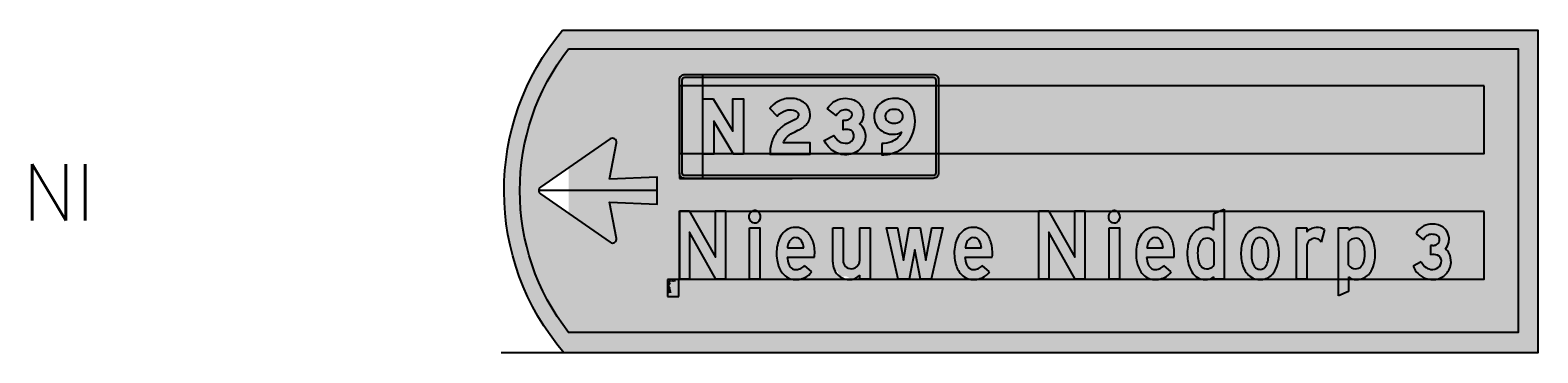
# Model space of a CAD drawing. Header units: millimetres. Extents: x 2444 to 7891, y 2771 to 8930.
# Tile 3 of 7: x 2444 to 5120, y 5867 to 6440. Entities that reach past the tile are written whole.
import ezdxf

# ---------------------------------------------------------------- set-up
doc = ezdxf.new("R2010")
doc.units = ezdxf.units.MM
doc.header["$LTSCALE"] = 20
doc.header["$MEASUREMENT"] = 0
doc.layers.get('0').update_dxf_attribs({"linetype": 'CONTINUOUS'})
for name, color, linetype in [('1', 1, 'CONTINUOUS'), ('102', 2, 'CONTINUOUS'), ('105', 5, 'CONTINUOUS'), ('107', 7, 'CONTINUOUS'), ('108', 8, 'CONTINUOUS'), ('135', 7, 'CONTINUOUS'), ('136', 7, 'CONTINUOUS'), ('15', 5, 'CONTINUOUS'), ('22', 2, 'CONTINUOUS'), ('37', 7, 'CONTINUOUS'), ('48', 8, 'CONTINUOUS'), ('87', 7, 'CONTINUOUS'), ('97', 7, 'CONTINUOUS'), ('98', 8, 'CONTINUOUS')]:
    doc.layers.add(name, color=color, linetype=linetype)
doc.styles.get("Standard").update_dxf_attribs({"font": 'SIMPLEX'})

# ---------------------------------------------------------------- blocks, each defined once
blk = doc.blocks.new('DZNKK')
blk.add_lwpolyline([(140.6, 0), (105.7, 0), (37.4, 114.5), (37.4, 0), (0, 0), (0, 192.1), (34.9, 192.1), (103.2, 79.3), (103.2, 192.1), (140.6, 192.1)], close=True)
blk = doc.blocks.new('SDZNKK')
h = blk.add_hatch(color=256)
h.dxf.hatch_style = 1
h.paths.add_polyline_path([(140.6, 0), (105.7, 0), (37.4, 114.5), (37.4, 0), (0, 0), (0, 192.1), (34.9, 192.1), (103.2, 79.3), (103.2, 192.1), (140.6, 192.1)])
blk = doc.blocks.new('DZ2KK')
blk.add_lwpolyline([(55.5, 55.6, -0.092455), (79.3, 73.8, -0.005665), (103, 85.8, 0.028232), (114.5, 92.6, 0.190876), (137.9, 123.9, 0.128736), (136.8, 153.4, 0.196159), (111.8, 183.1, 0.136716), (67.4, 193.4, 0.127544), (25.7, 181.4, 0.093604), (-1, 158.2), (24.5, 131.7, -0.128776), (55.1, 151.9, -0.133465), (81.5, 152.8, -0.133682), (93.6, 146.6, -0.235578), (98.6, 133.4, -0.25455), (86.9, 120.1, 0.025241), (50.8, 101.5, 0.099244), (23.7, 76.7, 0.090286), (5.1, 37.9, 0.068605), (0, 0), (139.3, 0), (139.3, 39.6), (46.6, 39.6, -0.103104)], format="xyb", close=True)
blk = doc.blocks.new('SDZ2KK')
h = blk.add_hatch(color=256)
h.dxf.hatch_style = 1
edge = h.paths.add_edge_path()
edge.add_arc((116.2, 1), 81.6, 116.8931, 138.0223, ccw=False)
edge.add_arc((621.9, -966.4), 1173.3, 116.2492, 117.5476, ccw=False)
edge.add_arc((49.1, 190.9), 118.1, 297.1742, 303.6427)
edge.add_arc((86.7, 137.8), 53, 301.5745, 344.8001)
edge.add_arc((81, 136.5), 58.3, 347.4861, 376.8289)
edge.add_arc((87.9, 137.6), 51.4, 17.8368, 62.2294)
edge.add_arc((71.1, 108.6), 84.9, 61.3783, 92.5183)
edge.add_arc((69.7, 107), 86.4, 91.5478, 120.6218)
edge.add_arc((73.6, 99), 95.2, 120.1805, 141.5706)
edge.add_line((-1, 158.2), (24.5, 131.7))
edge.add_arc((78.5, 83.3), 72.5, 108.7957, 138.1475, ccw=False)
edge.add_arc((69.9, 103.8), 50.3, 76.6306, 107.0387, ccw=False)
edge.add_arc((76.3, 127.5), 25.8, 47.8911, 78.3483, ccw=False)
edge.add_arc((82.9, 135), 15.8, -5.655, 47.3688, ccw=False)
edge.add_arc((80.6, 137.6), 18.5, 290.0819, 347.2072, ccw=False)
edge.add_arc((253, -246.4), 402.4, 114.3779, 120.1614)
edge.add_arc((99.2, 21.4), 93.6, 121.0903, 143.7611)
edge.add_arc((120.9, 6.2), 120.1, 144.0528, 164.6889)
edge.add_arc((140.1, 0.6), 140.1, 164.5628, 180.2612)
edge.add_line((0, 0), (139.3, 0))
edge.add_line((139.3, 0), (139.3, 39.6))
edge.add_line((139.3, 39.6), (46.6, 39.6))
edge.add_arc((89.6, 26.3), 45, 139.2811, 162.8277, ccw=False)
blk = doc.blocks.new('DZ3KK')
blk.add_lwpolyline([(90, 123.2, 0.30339), (95.4, 142.4, 0.139134), (90.9, 148.5, 0.139385), (78.2, 153.2, 0.116599), (61.5, 151.7, 0.183283), (41.9, 134.2), (11.4, 157.2, -0.067764), (22.4, 172.6, -0.155253), (57.8, 191.8, -0.213196), (115.4, 180.5, -0.202732), (135.4, 145.9, -0.165506), (129, 112.5, -0.123737), (121.7, 105.2, -0.127756), (132.9, 94.9, -0.111833), (141.8, 71.4, -0.201007), (131.8, 26.7, -0.207367), (85, -1.3, -0.173938), (34.8, 8.8, -0.147411), (0, 48), (33.7, 65.2, 0.035654), (42.2, 52.7, 0.16186), (64.8, 38.9, 0.244641), (95.1, 45.2, 0.338419), (100.4, 74.4, 0.167415), (91.1, 83.3, 0.146718), (75.2, 85.7, 0.032273), (65.9, 84.2), (65.9, 118.3), (75.6, 118.4, 0.161217), (89.9, 123.1, 0.142749)], format="xyb", close=True)
blk = doc.blocks.new('SDZ3KK')
h = blk.add_hatch(color=256)
h.dxf.hatch_style = 1
edge = h.paths.add_edge_path()
edge.add_arc((78.4, 136.9), 17.9, 310.3147, 377.8239)
edge.add_arc((82.4, 137.4), 14, 20.8361, 52.5199)
edge.add_arc((76.3, 128.6), 24.6, 53.7246, 85.4648)
edge.add_arc((73.1, 117.1), 36.5, 81.8996, 108.5019)
edge.add_arc((74.7, 117.1), 37, 110.8283, 152.3727)
edge.add_line((41.9, 134.2), (11.4, 157.2))
edge.add_arc((73.3, 124.8), 69.8, 136.789, 152.2958, ccw=False)
edge.add_arc((70.3, 126.4), 66.5, 100.8062, 136.1057, ccw=False)
edge.add_arc((74, 121.8), 71.8, 54.834, 102.9742, ccw=False)
edge.add_arc((84.4, 139.5), 51.4, 7.1685, 53.0099, ccw=False)
edge.add_arc((83.2, 138.6), 52.7, -29.6967, 7.8938, ccw=False)
edge.add_arc((110.7, 123.4), 21.3, 301.149, 329.364, ccw=False)
edge.add_arc((107.6, 78.4), 30.2, 33.1473, 62.2689, ccw=False)
edge.add_arc((85.4, 63.7), 56.9, 7.8167, 33.3409, ccw=False)
edge.add_arc((83.5, 61), 59.2, -35.3854, 10.0761, ccw=False)
edge.add_arc((76, 66.7), 68.6, 277.4845, 324.3453, ccw=False)
edge.add_arc((73.9, 73.7), 75.8, 238.9352, 278.4039, ccw=False)
edge.add_arc((82.5, 86.1), 90.9, 204.7481, 238.2906, ccw=False)
edge.add_line((0, 48), (33.7, 65.2))
edge.add_arc((125.8, 118.5), 106.4, 210.0405, 218.2082)
edge.add_arc((74.2, 79.9), 42, 220.3558, 257.1323)
edge.add_arc((74, 71.1), 33.4, 254.1887, 309.1762)
edge.add_arc((78.6, 63.3), 24.5, 312.2383, 387.0255)
edge.add_arc((82.8, 65.4), 19.8, 27.2132, 65.2292)
edge.add_arc((79.2, 58), 27.9, 64.8686, 98.2557)
edge.add_arc((82.1, 12.7), 73.3, 95.3996, 102.7934)
edge.add_line((65.9, 84.2), (65.9, 118.3))
edge.add_line((65.9, 118.3), (75.6, 118.4))
edge.add_arc((75.5, 142.3), 24, 270.2029, 306.8359)
edge.add_arc((89.8, 123.3), 0.15, 306.8359, 339.3321)
blk = doc.blocks.new('DZ9KK')
for points in [[(26.1, 37.2), (26.1, -2, 0.116126), (79.4, 9.3, 0.118483), (117.1, 40.3, 0.220637), (138.8, 140.3, 0.21014), (109.3, 183.7, 0.170249), (56.4, 192.2, 0.198258), (11, 164.7, 0.203078), (0.9, 120, 0.148787), (15.3, 89.8, 0.21203), (67.4, 68.9, 0.126208), (94.3, 75.8, -0.200196), (60, 43.3, -0.097663)], [(97.4, 141, 0.144013), (87.5, 151, 0.138757), (66.7, 155.4, 0.165821), (46, 147.9, 0.282381), (38.9, 125.3, 0.208879), (50, 111.7, 0.155592), (74.5, 107.8, 0.189595), (94.6, 117.6, 0.178124), (99.8, 130.6, 0.126646)]]:
    blk.add_lwpolyline(points, format="xyb", close=True)
blk = doc.blocks.new('SDZ9KK')
h = blk.add_hatch(color=256)
h.dxf.hatch_style = 1
edge = h.paths.add_edge_path()
edge.add_line((26.1, 37.2), (26.1, -2))
edge.add_arc((28.6, 116.9), 119, 268.8092, 295.3047)
edge.add_arc((33.8, 103.3), 104.4, 295.8729, 322.9013)
edge.add_arc((20.2, 113.7), 121.6, 322.8903, 372.6593)
edge.add_arc((74.7, 128.4), 65.2, 10.4888, 57.9587)
edge.add_arc((70.7, 112.6), 80.9, 61.5539, 100.2016)
edge.add_arc((67.1, 123.5), 69.6, 98.8162, 143.672)
edge.add_arc((58.6, 130.5), 58.6, 144.3182, 190.2359)
edge.add_arc((57.9, 128.6), 57.6, 188.5045, 222.3555)
edge.add_arc((64.9, 138), 69.1, 224.215, 272.0995)
edge.add_arc((67.4, 124.8), 55.9, 270.0185, 298.7911)
edge.add_arc((38.2, 100.6), 61.3, 290.8537, 336.1367, ccw=False)
edge.add_arc((27.5, 126.3), 89.1, 269.1175, 291.4295, ccw=False)
edge = h.paths.add_edge_path(flags=16)
edge.add_arc((75.4, 129.1), 25, 28.3356, 61.1156)
edge.add_arc((69.2, 116.4), 39.1, 62.1089, 93.7079)
edge.add_arc((67.4, 121.4), 34.1, 91.2294, 128.89)
edge.add_arc((60.9, 130.8), 22.6, 131.0555, 194.1301)
edge.add_arc((60, 131.1), 21.9, 195.4608, 242.6538)
edge.add_arc((68.3, 148.1), 40.8, 243.3234, 278.6988)
edge.add_arc((72.1, 138.2), 30.5, 274.3754, 317.3178)
edge.add_arc((79.5, 131.1), 20.3, 318.0434, 358.4427)
edge.add_arc((78.5, 131.2), 21.3, 358.4652, 387.3366)
blk = doc.blocks.new('TBORDLU15')
at = {"layer": '135'}
blk.add_attdef('CAMTAG', (-850, 235), '', height=100, dxfattribs=at)
blk = doc.blocks.new('DNNKP')
blk.add_lwpolyline([(0, 240), (36.5, 240), (135.1, 77.6), (135.1, 240), (172.6, 240), (172.6, 0), (136.1, 0), (37.5, 164.7), (37.5, 0), (0, 0)], close=True)
blk = doc.blocks.new('SDNNKP')
blk.add_hatch(color=256).paths.add_polyline_path([(0, 240), (36.5, 240), (135.1, 77.6), (135.1, 240), (172.6, 240), (172.6, 0), (136.1, 0), (37.5, 164.7), (37.5, 0), (0, 0)])
blk = doc.blocks.new('DNIOK')
blk.add_lwpolyline([(17.6, 197.7, 0.708764), (34.1, 235.2, 0.4532), (1.6, 232.5, 0.591041)], format="xyb", close=True)
blk.add_lwpolyline([(0, 180), (38.4, 180), (38.4, 0), (0, 0)], close=True)
blk = doc.blocks.new('SDNIOK')
h = blk.add_hatch(color=256)
edge = h.paths.add_edge_path()
edge.add_arc((19.3, 219.4), 21.7, 265.6624, 406.973)
edge.add_arc((19.1, 219.6), 21.7, 46.078, 143.5982)
edge.add_arc((19.2, 219.5), 21.8, 143.5691, 265.9084)
h.paths.add_polyline_path([(0, 180), (38.4, 180), (38.4, 0), (0, 0)])
blk = doc.blocks.new('DNEOK')
for points in [[(90.9, 37.2, -0.101901), (73.8, 33.4, -0.123801), (59.3, 36.6, -0.165212), (45.9, 51.5, -0.088581), (39.8, 77.7), (142.3, 77.7, 0.097664), (137.4, 129.4, 0.133617), (115.6, 165.3, 0.120769), (89.5, 179.6, 0.210187), (35.8, 171.8, 0.181349), (4.9, 127.4, 0.109569), (2, 66.5, 0.113933), (18.3, 25.6, 0.209885), (61.8, -1.4, 0.138292), (106.6, 5.5, 0.117676), (131.8, 25.2), (104.6, 47.5, -0.119709)], [(93.3, 134.7, 0.228969), (74.5, 145.8, 0.208727), (54.5, 139.9, 0.109856), (45.9, 128, 0.074066), (40.7, 109.8), (102.2, 109.8, 0.111348)]]:
    blk.add_lwpolyline(points, format="xyb", close=True)
blk = doc.blocks.new('SDNEOK')
h = blk.add_hatch(color=256)
edge = h.paths.add_edge_path()
edge.add_arc((73.3, 76.9), 43.5, 270.6531, 293.9267, ccw=False)
edge.add_arc((72.9, 63.7), 30.3, 243.3753, 271.6048, ccw=False)
edge.add_arc((74.5, 63.8), 31.1, 203.3718, 240.8967, ccw=False)
edge.add_arc((116.2, 81.8), 76.6, 183.0869, 203.3353, ccw=False)
edge.add_line((39.8, 77.7), (142.3, 77.7))
edge.add_arc((8.7, 91.2), 134.2, 354.247, 376.5592)
edge.add_arc((60.6, 107.3), 79.9, 16.0843, 46.5267)
edge.add_arc((73.3, 119.3), 62.5, 47.3433, 74.8881)
edge.add_arc((71.6, 114.6), 67.5, 74.5644, 122.0446)
edge.add_arc((79.5, 108.5), 76.9, 124.6544, 165.7696)
edge.add_arc((140.7, 90.3), 140.8, 164.7144, 189.7261)
edge.add_arc((98.9, 81.3), 98, 188.705, 214.7044)
edge.add_arc((70.7, 61.6), 63.6, 214.5404, 261.9542)
edge.add_arc((72.1, 81.5), 83.5, 262.8902, 294.3846)
edge.add_arc((77.7, 68.2), 69.1, 294.6517, 321.4976)
edge.add_line((131.8, 25.2), (104.6, 47.5))
edge.add_arc((76.5, 70.6), 36.4, 293.3954, 320.7007, ccw=False)
edge = h.paths.add_edge_path(flags=16)
edge.add_arc((72.4, 120.7), 25.1, 33.7093, 85.296)
edge.add_arc((71.3, 119.9), 26, 82.9069, 130.0666)
edge.add_arc((76.8, 114.5), 33.7, 131.3185, 156.3952)
edge.add_arc((104.4, 101.5), 64.2, 155.6279, 172.5717)
edge.add_line((40.7, 109.8), (102.2, 109.8))
edge.add_arc((42.7, 102.5), 60, 7.0634, 32.4778)
blk = doc.blocks.new('DNUOK')
blk.add_line((101, 178.4), (102.6, 180))
blk.add_lwpolyline([(101, 14.1, -0.169593), (71.2, -1.1, -0.184343), (27.1, 8, -0.158815), (4.5, 34.7, -0.09798), (0, 59.4), (0, 180), (38.4, 180), (38.4, 66.3, 0.110231), (41.3, 53.4, 0.187407), (57, 38.8, 0.213383), (83.1, 39.5, 0.17169), (98.2, 54.9, 0.121535), (101, 68), (101, 180), (139.3, 180), (139.3, 0), (101, 0)], format="xyb", close=True)
blk = doc.blocks.new('SDNUOK')
h = blk.add_hatch(color=256)
edge = h.paths.add_edge_path()
edge.add_arc((64.3, 49.1), 50.7, 277.8076, 316.3091, ccw=False)
edge.add_arc((61.1, 61.2), 63.2, 237.4397, 279.2189, ccw=False)
edge.add_arc((56.8, 56.1), 56.5, 202.154, 238.2502, ccw=False)
edge.add_arc((64.5, 58.3), 64.5, 179.0631, 201.447, ccw=False)
edge.add_line((0, 59.4), (0, 180))
edge.add_line((0, 180), (38.4, 180))
edge.add_line((38.4, 180), (38.4, 66.3))
edge.add_arc((68.6, 66.4), 30.2, 180.2776, 205.439)
edge.add_arc((67.9, 66.3), 29.6, 205.8368, 248.2949)
edge.add_arc((69.4, 68.4), 32, 247.2754, 295.4565)
edge.add_arc((68.9, 68.5), 32.3, 296.0388, 335.0072)
edge.add_arc((73, 67), 28, 334.3557, 362.0734)
edge.add_line((101, 68), (101, 180))
edge.add_line((101, 180), (139.3, 180))
edge.add_line((139.3, 180), (139.3, 0))
edge.add_line((139.3, 0), (101, 0))
edge.add_line((101, 0), (101, 14.1))
blk = doc.blocks.new('DNWOK')
blk.add_lwpolyline([(167.5, 0), (126.9, 0), (105.6, 103.3), (84.6, 0), (43.9, 0), (0, 180), (41.3, 180), (63.9, 66.9), (85.2, 180), (125.9, 180), (147.2, 66.9), (169.8, 180), (211.1, 180)], close=True)
blk = doc.blocks.new('SDNWOK')
blk.add_hatch(color=256).paths.add_polyline_path([(167.5, 0), (126.9, 0), (105.6, 103.3), (84.6, 0), (43.9, 0), (0, 180), (41.3, 180), (63.9, 66.9), (85.2, 180), (125.9, 180), (147.2, 66.9), (169.8, 180), (211.1, 180)])
blk = doc.blocks.new('DNDOK')
blk.add_line((137.5, 0), (138, 0.6))
for points in [[(99.7, 0), (99.7, 7.9, -0.100024), (83.2, -0.2, -0.120091), (51.6, 0, -0.123672), (26.6, 14, -0.106262), (9.4, 39.2, -0.100464), (0, 91.1, -0.049901), (2.6, 119.5, -0.095527), (15.5, 152.5, -0.16208), (47.1, 178.3, -0.125922), (79, 181.2, -0.142475), (99.7, 172.4), (99.7, 231.5), (138, 246.2), (138, 0)], [(99.7, 130.8), (99.7, 48.6, -0.150215), (84.1, 37.8, -0.188752), (59, 39.9, -0.15047), (46, 53, -0.093806), (39.5, 75.7, -0.063532), (40, 107.6, -0.108052), (48, 130.1, -0.214182), (68, 143.2, -0.212332), (94.2, 136.6, -0.064521)]]:
    blk.add_lwpolyline(points, format="xyb", close=True)
blk = doc.blocks.new('SDNDOK')
h = blk.add_hatch(color=256)
edge = h.paths.add_edge_path()
edge.add_line((138, 231.5), (138, 0))
edge.add_line((138, 0), (99.7, 0))
edge.add_line((99.7, 0), (99.7, 7.9))
edge.add_arc((71.3, 44.5), 46.3, 284.8992, 307.747, ccw=False)
edge.add_arc((67.8, 64.8), 66.8, 255.9338, 283.3254, ccw=False)
edge.add_arc((67, 56.7), 58.8, 226.5567, 254.7571, ccw=False)
edge.add_arc((76.6, 66.7), 72.6, 202.2237, 226.4861, ccw=False)
edge.add_arc((132.5, 88.3), 132.5, 178.8154, 201.763, ccw=False)
edge.add_arc((143.4, 92.3), 143.5, 169.0674, 180.4943, ccw=False)
edge.add_arc((94.6, 102.5), 93.6, 147.6996, 169.5265, ccw=False)
edge.add_arc((70.1, 117.9), 64.6, 110.8068, 147.6325, ccw=False)
edge.add_arc((68.8, 117.5), 64.6, 80.8887, 109.5969, ccw=False)
edge.add_arc((74.1, 141.3), 40.2, 50.5164, 82.951, ccw=False)
edge.add_line((99.7, 172.4), (99.7, 231.5))
edge.add_line((99.7, 231.5), (138, 246.2))
edge.add_line((138, 246.2), (138, 16.5))
edge.add_line((138, 16.5), (138, 231.5))
edge = h.paths.add_edge_path(flags=16)
edge.add_line((99.7, 130.8), (99.7, 48.6))
edge.add_arc((74.3, 68.6), 32.3, 287.5698, 321.7411, ccw=False)
edge.add_arc((74.1, 70.9), 34.6, 243.9855, 286.7413, ccw=False)
edge.add_arc((73.9, 67.5), 31.4, 207.3919, 241.6203, ccw=False)
edge.add_arc((102.8, 81.7), 63.6, 185.3577, 206.7938, ccw=False)
edge.add_arc((164.5, 89.7), 125.9, 171.8246, 186.3655, ccw=False)
edge.add_arc((95.5, 100.5), 56, 148.0099, 172.678, ccw=False)
edge.add_arc((72.6, 114.3), 29.2, 98.9012, 147.2576, ccw=False)
edge.add_arc((73.8, 110.5), 33.2, 51.9709, 99.9217, ccw=False)
edge.add_arc((74.4, 112.6), 31.2, 35.8435, 50.6103, ccw=False)
blk = doc.blocks.new('DNOOK')
for points in [[(141.8, 108.7, 0.070251), (133.7, 138.9, 0.116667), (112.7, 167.7, 0.170254), (73, 182, 0.134602), (39.5, 173.9, 0.099808), (19.9, 157, 0.149353), (0.4, 101, 0.108223), (7.7, 45, 0.173916), (39.1, 6.3, 0.192904), (88.7, 0.1, 0.161665), (122.3, 22.2, 0.095144), (137.5, 51.6, 0.078738), (142.9, 93.9, 0.025836)], [(49.4, 134.5, 0.102995), (41.1, 112.7, 0.038487), (39.4, 94, 0.035618), (40.2, 73.7, 0.070871), (45.5, 52.5, 0.183571), (59.6, 36.7, 0.162687), (77.9, 34.8, 0.136413), (89.5, 40.9, 0.119205), (98.7, 55.8, 0.063713), (103.1, 78.2, 0.053347), (102.3, 109.7, 0.091187), (95.8, 130.7, 0.184782), (81.9, 144, 0.204587), (59.1, 143.1, 0.123221)]]:
    blk.add_lwpolyline(points, format="xyb", close=True)
blk = doc.blocks.new('SDNOOK')
h = blk.add_hatch(color=256)
edge = h.paths.add_edge_path()
edge.add_arc((30.8, 95.3), 111.8, 6.8971, 22.9709)
edge.add_arc((62.5, 108.8), 77.4, 22.9646, 49.5825)
edge.add_arc((72.5, 118.3), 63.7, 50.8423, 89.491)
edge.add_arc((70.9, 116.7), 65.2, 88.1218, 118.786)
edge.add_arc((71.6, 116.9), 65.4, 119.3823, 142.181)
edge.add_arc((101.8, 97.1), 101.5, 143.799, 177.777)
edge.add_arc((132, 89.7), 132.1, 175.09, 199.7967)
edge.add_arc((77.3, 69.4), 73.8, 199.3509, 238.8148)
edge.add_arc((71.6, 65.2), 67.2, 241.0908, 284.7647)
edge.add_arc((72.3, 61.7), 63.7, 284.9195, 321.6526)
edge.add_arc((53.4, 76.5), 87.7, 321.7631, 343.5032)
edge.add_arc((6.5, 89.7), 136.4, 343.7605, 361.7689)
edge.add_arc((-0.7, 90.6), 143.6, 1.3135, 7.2333)
edge = h.paths.add_edge_path(flags=16)
edge.add_arc((97.6, 103.9), 57.1, 147.581, 171.1028)
edge.add_arc((161.9, 91.9), 122.5, 170.2215, 179.0377)
edge.add_arc((182.2, 89.8), 142.9, 178.3353, 186.4949)
edge.add_arc((117.3, 81.7), 77.5, 185.9463, 202.1617)
edge.add_arc((73.4, 63), 29.7, 200.7754, 242.3836)
edge.add_arc((71.5, 63.1), 29, 245.6428, 282.6041)
edge.add_arc((72.7, 58.7), 24.5, 282.1938, 313.2655)
edge.add_arc((63.3, 67.4), 37.3, 314.698, 341.8895)
edge.add_arc((13.3, 84.3), 90.1, 341.5503, 356.1325)
edge.add_arc((-44.3, 90), 147.9, 355.4509, 367.6655)
edge.add_arc((42, 102.6), 60.7, 6.7347, 27.5756)
edge.add_arc((71.4, 119.2), 27, 25.2476, 67.1242)
edge.add_arc((71.5, 116.9), 29.1, 69.0727, 115.3224)
edge.add_arc((71.4, 119.4), 26.8, 117.49, 145.5886)
blk = doc.blocks.new('DNROK')
blk.add_lwpolyline([(77.2, 142.2, 0.173393), (57.1, 141.4, 0.180069), (41.4, 126.4, 0.113707), (38.4, 113.1), (38.4, 0), (0, 0), (0, 180), (38.4, 180), (38.4, 165.6, -0.059209), (47.8, 173.5, -0.095231), (66, 181, -0.135208), (97.5, 178, -0.035292), (105.6, 174.1), (93.1, 130.2, 0.183942)], format="xyb", close=True)
blk = doc.blocks.new('SDNROK')
h = blk.add_hatch(color=256)
edge = h.paths.add_edge_path()
edge.add_arc((68.2, 113.6), 29.9, 72.5246, 111.8722)
edge.add_arc((69.4, 112.8), 31.1, 113.2226, 154.0538)
edge.add_arc((68.8, 113.2), 30.4, 154.1763, 180.1245)
edge.add_line((38.4, 113.1), (38.4, 0))
edge.add_line((38.4, 0), (0, 0))
edge.add_line((0, 0), (0, 180))
edge.add_line((0, 180), (38.4, 180))
edge.add_line((38.4, 180), (38.4, 165.6))
edge.add_arc((76.4, 129.9), 52.2, 123.2492, 136.8031, ccw=False)
edge.add_arc((76.5, 129.9), 52.2, 101.6377, 123.3973, ccw=False)
edge.add_arc((76.3, 122.4), 59.6, 69.1375, 99.938, ccw=False)
edge.add_arc((73.7, 118.9), 63.8, 59.9912, 68.0761, ccw=False)
edge.add_line((105.6, 174.1), (93.1, 130.2))
edge.add_arc((69.4, 115.3), 28, 32.0519, 73.7423)
blk = doc.blocks.new('DNPOK')
for points in [[(0, 180), (38.4, 180), (38.4, 172.1, -0.100024), (54.8, 180.2, -0.120091), (86.4, 180, -0.123672), (111.4, 166, -0.106262), (128.6, 140.8, -0.100464), (138, 88.9, -0.049901), (135.4, 60.5, -0.095527), (122.5, 27.5, -0.16208), (90.9, 1.7, -0.125922), (59, -1.2, -0.142475), (38.4, 7.6), (38.4, -44.1), (0, -58.7)], [(38.4, 49.2), (38.4, 131.4, -0.150215), (54, 142.2, -0.188752), (79.1, 140.1, -0.15047), (92, 127, -0.093806), (98.6, 104.3, -0.063532), (98.1, 72.4, -0.108052), (90, 49.9, -0.214182), (70, 36.8, -0.212332), (43.8, 43.4, -0.064521)]]:
    blk.add_lwpolyline(points, format="xyb", close=True)
blk = doc.blocks.new('SDNPOK')
h = blk.add_hatch(color=256)
edge = h.paths.add_edge_path()
edge.add_line((0, 180), (38.4, 180))
edge.add_line((38.4, 180), (38.4, 172.1))
edge.add_arc((66.7, 135.5), 46.3, 104.8992, 127.747, ccw=False)
edge.add_arc((70.2, 115.2), 66.8, 75.9338, 103.3254, ccw=False)
edge.add_arc((71, 123.3), 58.8, 46.5567, 74.7571, ccw=False)
edge.add_arc((61.4, 113.3), 72.6, 22.2237, 46.4861, ccw=False)
edge.add_arc((5.6, 91.7), 132.5, -1.1846, 21.763, ccw=False)
edge.add_arc((-5.4, 87.7), 143.5, -10.9326, 0.4943, ccw=False)
edge.add_arc((43.4, 77.5), 93.6, 327.6996, 349.5265, ccw=False)
edge.add_arc((68, 62.1), 64.6, 290.8068, 327.6325, ccw=False)
edge.add_arc((69.2, 62.5), 64.6, 260.8887, 289.5969, ccw=False)
edge.add_arc((63.9, 38.7), 40.2, 230.5164, 262.951, ccw=False)
edge.add_line((38.4, 7.6), (38.4, -44.1))
edge.add_line((38.4, -44.1), (0, -58.7))
edge.add_line((0, -58.7), (0, 180))
edge = h.paths.add_edge_path(flags=16)
edge.add_line((38.4, 49.2), (38.4, 131.4))
edge.add_arc((63.7, 111.4), 32.3, 107.5698, 141.7411, ccw=False)
edge.add_arc((63.9, 109.1), 34.6, 63.9855, 106.7413, ccw=False)
edge.add_arc((64.2, 112.5), 31.4, 27.3919, 61.6203, ccw=False)
edge.add_arc((35.3, 98.3), 63.6, 5.3577, 26.7938, ccw=False)
edge.add_arc((-26.5, 90.3), 125.9, -8.1754, 6.3655, ccw=False)
edge.add_arc((42.5, 79.5), 56, 328.0099, 352.678, ccw=False)
edge.add_arc((65.5, 65.7), 29.2, 278.9012, 327.2576, ccw=False)
edge.add_arc((64.3, 69.5), 33.2, 231.9709, 279.9217, ccw=False)
edge.add_arc((63.6, 67.4), 31.2, 215.8435, 230.6103, ccw=False)
blk = doc.blocks.new('DN3KK')
blk.add_lwpolyline([(10.9, 159.9), (39, 138.6, -0.141796), (50.7, 152, -0.10814), (65.2, 157.2, -0.113405), (85.3, 155.5, -0.19819), (97.3, 146.2, -0.205734), (98, 131.8, -0.228088), (86.5, 120.7, -0.083593), (74.6, 118.4, -0.007207), (73.1, 118.4), (65.7, 118.4), (65.7, 85.5, -0.133306), (91.3, 84.2, -0.30547), (106.2, 63.8, -0.273676), (93.9, 40.3, -0.191332), (67, 34.2, -0.149568), (43.3, 44.7, -0.094668), (30.5, 61.2), (0.1, 45, 0.092435), (18.9, 19, 0.112461), (48.3, 1.6, 0.117055), (85.1, -1.1, 0.150524), (122.9, 17.4, 0.202293), (142.1, 58.7, 0.127467), (135.1, 90.6, 0.138887), (120.8, 105.7, 0.153338), (133.5, 129.4, 0.096554), (133.9, 149.6, 0.152804), (120.2, 175.7, 0.168233), (83.1, 192.8, 0.076174), (56.2, 191.9, 0.125467), (26.3, 178.6, 0.100615)], format="xyb", close=True)
blk = doc.blocks.new('SDN3KK')
h = blk.add_hatch(color=256)
h.dxf.hatch_style = 1
edge = h.paths.add_edge_path()
edge.add_line((10.9, 159.9), (39, 138.6))
edge.add_arc((68, 125.1), 32, 122.7695, 155.0515, ccw=False)
edge.add_arc((69.7, 121.4), 36, 97.1692, 121.8571, ccw=False)
edge.add_arc((71.5, 112.5), 45.1, 72.1716, 98.0514, ccw=False)
edge.add_arc((80.1, 136.3), 19.9, 29.9742, 74.8148, ccw=False)
edge.add_arc((80.9, 138.2), 18.3, -20.4079, 26.094, ccw=False)
edge.add_arc((80.7, 138.2), 18.4, 288.3791, 339.7738, ccw=False)
edge.add_arc((73.8, 155.1), 36.7, 271.1476, 290.2613, ccw=False)
edge.add_arc((72.5, 170.2), 51.8, 270.6602, 272.3118, ccw=False)
edge.add_line((73.1, 118.4), (65.7, 118.4))
edge.add_line((65.7, 118.4), (65.7, 85.5))
edge.add_arc((76.1, 37.6), 48.9, 71.9018, 102.2742, ccw=False)
edge.add_arc((83.6, 62.9), 22.6, 2.1677, 70.1131, ccw=False)
edge.add_arc((80.2, 62.4), 26, -58.2969, 2.9258, ccw=False)
edge.add_arc((72.8, 71), 37.3, 261.0373, 304.3637, ccw=False)
edge.add_arc((72.3, 78.2), 44.3, 229.1756, 263.2019, ccw=False)
edge.add_arc((80.2, 86.4), 55.7, 206.8629, 228.4947, ccw=False)
edge.add_line((30.5, 61.2), (0.1, 45))
edge.add_arc((79.2, 82.5), 87.5, 205.3615, 226.4861)
edge.add_arc((71.7, 74.7), 76.7, 226.5299, 252.1963)
edge.add_arc((72.4, 77.9), 80, 252.4436, 279.149)
edge.add_arc((74, 69.5), 71.5, 278.9419, 313.1825)
edge.add_arc((83.6, 60.8), 58.6, 312.1671, 357.912)
edge.add_arc((77, 61.1), 65.1, 357.927, 386.9837)
edge.add_arc((101.3, 73), 38.1, 27.5311, 59.1594)
edge.add_arc((89.5, 137.8), 44.9, 314.3176, 349.1886)
edge.add_arc((81.9, 140.3), 52.8, 348.1077, 370.1678)
edge.add_arc((85.3, 140.7), 49.3, 10.3194, 45.0706)
edge.add_arc((76.9, 130.7), 62.4, 46.1156, 84.3141)
edge.add_arc((72.4, 104.7), 88.7, 83.0505, 100.4746)
edge.add_arc((67.4, 126.5), 66.4, 99.7234, 128.3288)
edge.add_arc((64.4, 131.6), 60.6, 129.072, 152.054)
blk = doc.blocks.new('TEXTID')
for p, q in [((-1, -1), (-21, -1)), ((-21, -1), (-21, -31)), ((-1, -31), (-1, -1)), ((-21, -31), (-1, -31))]:
    blk.add_line(p, q)
for tag, p in [('TXTVAL', (-19, -4)), ('ALFTYP', (-19, -6)), ('TXTLEN', (-19, -20)), ('XSCALE', (-19, -22)), ('XYSCALE', (-19, -23.7)), ('AKTIE', (-19, -27.1)), ('GROKAP', (-19, -8)), ('GROOND', (-19, -10)), ('KRIMP', (-19, -12)), ('LAYER', (-19, -14)), ('GEN', (-19, -16)), ('CURANG', (-19, -18)), ('NOOT', (-19, -25.4)), ('ERRMSG', (-19, -28.9))]:
    blk.add_attdef(tag, p, '', height=1)

msp = doc.modelspace()

# ---------------------------------------------------------------- hatches: boundary and pattern name
at = {"layer": '102'}
h = msp.add_hatch(color=256, dxfattribs=at)
h.dxf.hatch_style = 1
edge = h.paths.add_edge_path()
edge.add_line((3606.3, 6355.9), (4046.8, 6355.9))
edge.add_arc((4046.8, 6351), 4.92, 0, 90, ccw=False)
edge.add_line((4051.7, 6351), (4051.7, 6186.2))
edge.add_arc((4046.8, 6186.2), 4.92, -90, 0, ccw=False)
edge.add_line((4046.8, 6181.3), (3606.3, 6181.3))
edge.add_arc((3606.3, 6186.2), 4.92, 180, 270, ccw=False)
edge.add_line((3601.4, 6186.2), (3601.4, 6351))
edge.add_arc((3606.3, 6351), 4.92, 90, 180, ccw=False)
at = {"layer": '105'}
h = msp.add_hatch(color=256, dxfattribs=at)
h.dxf.hatch_style = 1
edge = h.paths.add_edge_path()
edge.add_line((3399.8, 6406.7), (5085.2, 6406.7))
edge.add_line((5085.2, 6406.7), (5085.2, 5902.7))
edge.add_line((5085.2, 5902.7), (3399.8, 5902.7))
edge.add_arc((3723.2, 6154.7), 410, 142.0747, 217.9253, ccw=False)
at = {"layer": '107'}
h = msp.add_hatch(color=256, dxfattribs=at)
h.dxf.hatch_style = 1
h.paths.add_polyline_path([(3391.6, 5866.7), (5120.2, 5866.7), (5120.2, 6439.7), (3389.1, 6439.7, 0.366896)])
h.paths.add_polyline_path([(3399.8, 5902.7), (5085.2, 5902.7), (5085.2, 6406.7), (3399.8, 6406.7, 0.343599)], flags=16)
h.paths.add_polyline_path([(3472.1, 6174.8), (3556.8, 6178.7), (3556.8, 6130.7), (3472.1, 6134.5), (3488.1, 6052.8), (3341.4, 6154.7), (3488.1, 6256.5)], flags=0)
h = msp.add_hatch(color=256, dxfattribs=at)
h.dxf.hatch_style = 1
h.paths.add_polyline_path([(3349.9, 6148.8, -0.523147), (3349.9, 6160.6), (3473.5, 6246.4, -0.687716), (3484.6, 6238.8), (3472.1, 6174.8), (3556.8, 6178.7), (3556.8, 6130.7), (3472.1, 6134.5), (3484.8, 6070, -0.659882), (3473.5, 6063)])
at = {"layer": '108'}
h = msp.add_hatch(color=256, dxfattribs=at)
h.dxf.hatch_style = 1
h.paths.add_polyline_path([(3606.3, 6360.9, 0.414214), (3596.4, 6351), (3596.4, 6186.2, 0.414214), (3606.3, 6176.4), (4046.8, 6176.4, 0.414214), (4056.6, 6186.2), (4056.6, 6351, 0.414214), (4046.8, 6360.9)])
h.paths.add_polyline_path([(3606.3, 6355.9, 0.414214), (3601.4, 6351), (3601.4, 6186.2, 0.414214), (3606.3, 6181.3), (4046.8, 6181.3, 0.414214), (4051.7, 6186.2), (4051.7, 6351, 0.414214), (4046.8, 6355.9)], flags=16)

# ---------------------------------------------------------------- linework, layer by layer
at = {"layer": '1'}
for p, q in [((3638.3, 6176.4), (3638.3, 6360.9)), ((3596.4, 6186.2), (3596.4, 6176.4)), ((3596.4, 6176.4), (3796.4, 6176.4)), ((3606.3, 6176.4), (3596.4, 6176.4)), ((3556.8, 6154.7), (3346.8, 6154.7)), ((3391.6, 5866.7), (3280.2, 5866.7))]:
    msp.add_line(p, q, dxfattribs=at)
for points in [[(5025.2, 6340.7), (3596.4, 6340.7), (3596.4, 6220.7), (5025.2, 6220.7)], [(5025.2, 6117.7), (3596.4, 6117.7), (3596.4, 5997.7), (5025.2, 5997.7)]]:
    msp.add_lwpolyline(points, close=True, dxfattribs=at)
at = {"layer": '15'}
msp.add_lwpolyline([(3389.1, 6439.7), (5120.2, 6439.7), (5120.2, 5866.7), (3391.6, 5866.7, -0.366896)], format="xyb", close=True, dxfattribs=at)
at = {"layer": '22'}
msp.add_lwpolyline([(3606.3, 6355.9), (4046.8, 6355.9, -0.414214), (4051.7, 6351), (4051.7, 6186.2, -0.414214), (4046.8, 6181.3), (3606.3, 6181.3, -0.414214), (3601.4, 6186.2), (3601.4, 6351, -0.414214)], format="xyb", close=True, dxfattribs=at)
at = {"layer": '87', "flags": 128}
msp.add_lwpolyline([(3472.1, 6174.8), (3484.8, 6239.4, 0.659894), (3473.5, 6246.4), (3349.9, 6160.6, 0.523144), (3349.9, 6148.8), (3473.5, 6063, 0.659894), (3484.8, 6070), (3472.1, 6134.5), (3556.8, 6130.7), (3556.8, 6178.7)], format="xyb", close=True, dxfattribs=at)
at = {"layer": '97'}
msp.add_lwpolyline([(3399.8, 6406.7), (5085.2, 6406.7), (5085.2, 5902.7), (3399.8, 5902.7, -0.343599)], format="xyb", close=True, dxfattribs=at)
at = {"layer": '98'}
msp.add_lwpolyline([(3606.3, 6360.9), (4046.8, 6360.9, -0.414214), (4056.6, 6351), (4056.6, 6186.2, -0.414214), (4046.8, 6176.4), (3606.3, 6176.4, -0.414214), (3596.4, 6186.2), (3596.4, 6351, -0.414214)], format="xyb", close=True, dxfattribs=at)

# ---------------------------------------------------------------- block references
at = {"layer": '107', "xscale": 0.47375295, "yscale": 0.5039925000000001, "zscale": 0.47375295}
for name, p in [('SDNNKP', (3596.4, 5997.7)), ('SDNIOK', (3721, 5997.7)), ('SDNNKP', (4234.6, 5997.7)), ('SDNIOK', (4359.2, 5997.7)), ('SDNDOK', (4498, 5997.7)), ('SDNEOK', (3768.9, 5997.7)), ('SDNUOK', (3868.8, 5997.7)), ('SDNWOK', (3964.1, 5997.7)), ('SDNEOK', (4084.4, 5997.7)), ('SDNEOK', (4407, 5997.7)), ('SDNOOK', (4593.2, 5997.7)), ('SDNROK', (4691.8, 5997.7)), ('SDNPOK', (4766.1, 5997.7)), ('SDN3KK', (4898.8, 5997.7))]:
    msp.add_blockref(name, p, dxfattribs=at)
at = {"layer": '108', "xscale": 0.5125, "yscale": 0.5125, "zscale": 0.5125}
for name, p in [('SDZNKK', (3638.3, 6219.4)), ('SDZ2KK', (3757.2, 6219.4)), ('SDZ3KK', (3853.5, 6219.4)), ('SDZ9KK', (3942.2, 6219.4))]:
    msp.add_blockref(name, p, dxfattribs=at)
at = {"layer": '136'}
msp.add_blockref('TEXTID', (3596.4, 5997.7), dxfattribs=at).add_auto_attribs({'TXTVAL': 'Nieuwe Niedorp 3', 'ALFTYP': 'DN', 'GROKAP': '123', 'GROOND': '92', 'KRIMP': '0', 'LAYER': '37', 'GEN': 'links', 'CURANG': '0.0', 'TXTLEN': '1370', 'XSCALE': '0.940', 'XYSCALE': '0.983'})
at = {"layer": '15'}
msp.add_blockref('TBORDLU15', (3280.2, 5866.7), dxfattribs=at).add_auto_attribs({'CAMTAG': 'NI'})
at = {"layer": '37', "xscale": 0.47375295, "yscale": 0.5039925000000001, "zscale": 0.47375295}
for name, p in [('DNNKP', (3596.4, 5997.7)), ('DNIOK', (3721, 5997.7)), ('DNNKP', (4234.6, 5997.7)), ('DNIOK', (4359.2, 5997.7)), ('DNDOK', (4498, 5997.7)), ('DNEOK', (3768.9, 5997.7)), ('DNUOK', (3868.8, 5997.7)), ('DNWOK', (3964.1, 5997.7)), ('DNEOK', (4084.4, 5997.7)), ('DNEOK', (4407, 5997.7)), ('DNOOK', (4593.2, 5997.7)), ('DNROK', (4691.8, 5997.7)), ('DNPOK', (4766.1, 5997.7)), ('DN3KK', (4898.8, 5997.7))]:
    msp.add_blockref(name, p, dxfattribs=at)
at = {"layer": '48', "xscale": 0.5125, "yscale": 0.5125, "zscale": 0.5125}
for name, p in [('DZNKK', (3638.3, 6219.4)), ('DZ2KK', (3757.2, 6219.4)), ('DZ3KK', (3853.5, 6219.4)), ('DZ9KK', (3942.2, 6219.4))]:
    msp.add_blockref(name, p, dxfattribs=at)

doc.saveas('drawing.dxf')
